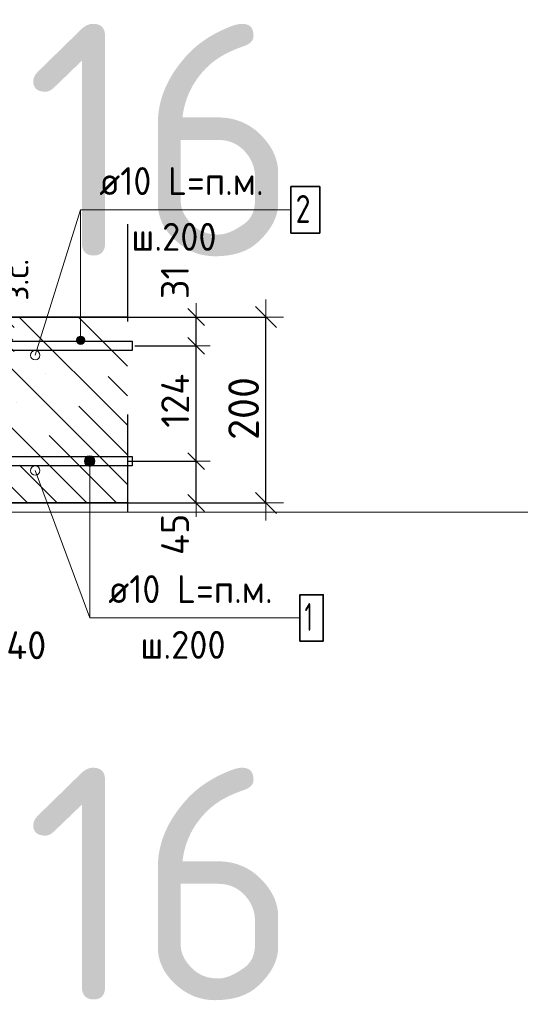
# Model space of a CAD drawing. Header units: metres. Extents: x -38 to 107, y -15 to 21.
# Tile 61 of 89: x 72.546 to 73.084, y 3.942 to 5.001. Entities that reach past the tile are written whole.
import ezdxf

# ---------------------------------------------------------------- set-up
doc = ezdxf.new("R2010")
doc.units = ezdxf.units.M
doc.header["$PDMODE"] = 65
doc.linetypes.add('______4', pattern=[0.135, 0.105, -0.03])
for name, color, linetype, lineweight in [('XR$4$Арм. стержнями верхней зоны', 180, 'Continuous', 35), ('XR$4$Арм. стержнями нижней зоны', 180, 'Continuous', 35), ('XR$4$Арм.стержн. Арматура края', 96, 'Continuous', 35), ('XR$4$Размерная линия (1)', 7, 'Continuous', 13), ('XR$4$Размерная линия_ общее', 7, 'Continuous', 13)]:
    doc.layers.add(name, color=color, linetype=linetype, lineweight=lineweight)
doc.styles.add('ISOCPEUR', font='txt')
doc.dimstyles.new('DIMSTYLE_12', dxfattribs={"dimtxt": 0.033, "dimasz": 0.0375, "dimexe": 0, "dimexo": 0, "dimgap": 0.0165, "dimtad": 2, "dimdec": 0, "dimlfac": 1000, "dimrnd": 1, "dimzin": 12, "dimdsep": 46, "dimtxsty": 'ISOCPEUR', "dimblk1": 'ALL_ML_STRICH', "dimblk2": 'ALL_ML_STRICH', "dimsah": 1, "dimcen": 0, "dimclrd": 7, "dimclre": 256, "dimclrt": 7, "dimadec": 0, "dimazin": 0, "dimtfac": 1, "dimtdec": 0, "dimtix": 1, "dimtmove": 2, "dimatfit": 3, "dimfxl": 0, "dimtzin": 0, "dimlwd": 0, "dimlwe": -3, "dimarcsym": 0})
doc.dimstyles.new('DIMSTYLE_15', dxfattribs={"dimtxt": 0.033, "dimasz": 0.0375, "dimexe": 0, "dimexo": 0, "dimgap": 0.0165, "dimtad": 2, "dimdec": 0, "dimlfac": 1000, "dimrnd": 1, "dimzin": 12, "dimdsep": 46, "dimtxsty": 'ISOCPEUR', "dimblk1": 'ALL_ML_STRICH', "dimblk2": 'ALL_ML_STRICH', "dimsah": 1, "dimcen": 0, "dimclrd": 7, "dimclre": 256, "dimclrt": 7, "dimadec": 0, "dimazin": 0, "dimtfac": 1, "dimtdec": 0, "dimtix": 1, "dimtmove": 2, "dimatfit": 3, "dimfxl": 0, "dimtvp": 1.2, "dimtzin": 0, "dimlwd": 0, "dimlwe": -3, "dimarcsym": 0})
doc.dimstyles.new('DIMSTYLE_16', dxfattribs={"dimtxt": 0.03, "dimasz": 0.03, "dimexe": 0, "dimexo": 0, "dimgap": 0.015, "dimtad": 2, "dimdec": 0, "dimlfac": 1000, "dimrnd": 1, "dimzin": 12, "dimdsep": 46, "dimtxsty": 'ISOCPEUR', "dimblk1": 'ALL_ML_STRICH', "dimblk2": 'ALL_ML_STRICH', "dimsah": 1, "dimcen": 0, "dimclrd": 7, "dimclre": 256, "dimclrt": 7, "dimadec": 0, "dimazin": 0, "dimtfac": 1, "dimtdec": 0, "dimtix": 1, "dimtmove": 2, "dimatfit": 3, "dimfxl": 0, "dimtzin": 0, "dimlwd": 0, "dimlwe": -3, "dimarcsym": 0})
doc.dimstyles.new('DIMSTYLE_18', dxfattribs={"dimtxt": 0.03, "dimasz": 0.03, "dimexe": 0, "dimexo": 0, "dimgap": 0.015, "dimtad": 2, "dimdec": 0, "dimlfac": 1000, "dimrnd": 1, "dimzin": 12, "dimdsep": 46, "dimtxsty": 'ISOCPEUR', "dimblk1": 'ALL_ML_STRICH', "dimblk2": 'ALL_ML_STRICH', "dimsah": 1, "dimcen": 0, "dimclrd": 7, "dimclre": 256, "dimclrt": 7, "dimadec": 0, "dimazin": 0, "dimtfac": 1, "dimtdec": 0, "dimtix": 1, "dimtmove": 2, "dimatfit": 3, "dimfxl": 0, "dimtvp": 1.2, "dimtzin": 0, "dimlwd": 0, "dimlwe": -3, "dimarcsym": 0})

# ---------------------------------------------------------------- blocks, each defined once
blk = doc.blocks.new('ALL_ML_STRICH')
at = {"color": 0, "linetype": 'ByBlock', "lineweight": -2}
for p, q in [((-0.3, -0.3), (0.3, 0.3)), ((0, -0.5), (0, 0.5)), ((-1, 0), (0.5, 0))]:
    blk.add_line(p, q, dxfattribs=at)
blk = doc.blocks.new('*D435')
at = {"layer": 'DEFPOINTS', "color": 7, "linetype": 'Continuous', "lineweight": 13, "transparency": 33554687}
for p in [(72.6389, 4.6814), (72.6389, 4.4814), (72.8105, 4.4814)]:
    blk.add_point(p, dxfattribs=at)
at = {"layer": 'XR$4$Размерная линия_ общее', "color": 253, "linetype": 'Continuous', "lineweight": -2, "true_color": 0xa0a0a0, "transparency": 33554687}
for p, q in [((72.6589, 4.6814), (72.8105, 4.6814)), ((72.6589, 4.4814), (72.8105, 4.4814))]:
    blk.add_line(p, q, dxfattribs=at)
at = {"layer": 'XR$4$Размерная линия_ общее', "color": 7, "linetype": 'Continuous', "lineweight": -2, "transparency": 33554687}
blk.add_line((72.8105, 4.4814), (72.8105, 4.6814), dxfattribs=at)
at = {"layer": 'XR$4$Размерная линия_ общее', "color": 7, "linetype": 'Continuous', "lineweight": 13, "transparency": 33554687, "xscale": 0.0375, "yscale": 0.0375, "zscale": 0.0375}
for p, rotation in [((72.8105, 4.6814), 90), ((72.8105, 4.4814), 270)]:
    blk.add_blockref('ALL_ML_STRICH', p, dxfattribs=dict(at, rotation=rotation))
at = {"layer": 'XR$4$Размерная линия_ общее', "color": 7, "linetype": 'Continuous', "lineweight": 13, "transparency": 33554687, "insert": (72.7865, 4.583), "char_height": 0.033, "width": 0.099, "attachment_point": 5, "rotation": 90, "style": 'ISOCPEUR'}
blk.add_mtext('\\A1;{200}', dxfattribs=at)
blk = doc.blocks.new('*D446')
at = {"layer": 'DEFPOINTS', "color": 7, "linetype": 'Continuous', "lineweight": 13, "transparency": 33554687}
for p in [(72.4727, 4.4214), (72.5126, 4.3814), (72.4727, 4.3062)]:
    blk.add_point(p, dxfattribs=at)
at = {"layer": 'XR$4$Размерная линия (1)', "color": 9, "linetype": 'Continuous', "lineweight": -2, "true_color": 0xc7c7c7, "transparency": 33554687}
for p, q in [((72.4727, 4.4014), (72.4727, 4.3062)), ((72.5126, 4.3614), (72.5126, 4.3062))]:
    blk.add_line(p, q, dxfattribs=at)
at = {"layer": 'XR$4$Размерная линия (1)', "color": 7, "linetype": 'Continuous', "lineweight": -2, "transparency": 33554687}
blk.add_line((72.4727, 4.3062), (72.5126, 4.3062), dxfattribs=at)
at = {"layer": 'XR$4$Размерная линия (1)', "color": 7, "linetype": 'Continuous', "lineweight": 13, "transparency": 33554687, "xscale": 0.03, "yscale": 0.03, "zscale": 0.03, "rotation": 180}
blk.add_blockref('ALL_ML_STRICH', (72.4727, 4.3062), dxfattribs=at)
at = {"layer": 'XR$4$Размерная линия (1)', "color": 7, "linetype": 'Continuous', "lineweight": 13, "transparency": 33554687, "xscale": 0.03, "yscale": 0.03, "zscale": 0.03}
blk.add_blockref('ALL_ML_STRICH', (72.5126, 4.3062), dxfattribs=at)
at = {"layer": 'XR$4$Размерная линия (1)', "color": 7, "linetype": 'Continuous', "lineweight": 13, "transparency": 33554687, "insert": (72.553, 4.3284), "char_height": 0.03, "width": 0.06, "attachment_point": 5, "style": 'ISOCPEUR'}
blk.add_mtext('\\A1;{40}', dxfattribs=at)
blk = doc.blocks.new('*D516')
at = {"layer": 'DEFPOINTS', "color": 7, "linetype": 'Continuous', "lineweight": 13, "transparency": 33554687}
for p in [(72.4888, 4.6814), (72.4888, 4.6554), (72.5288, 4.6554)]:
    blk.add_point(p, dxfattribs=at)
at = {"layer": 'XR$4$Размерная линия_ общее', "color": 253, "linetype": 'Continuous', "lineweight": -2, "true_color": 0xa0a0a0, "transparency": 33554687}
for p, q in [((72.5088, 4.6814), (72.5288, 4.6814)), ((72.5088, 4.6554), (72.5288, 4.6554))]:
    blk.add_line(p, q, dxfattribs=at)
at = {"layer": 'XR$4$Размерная линия_ общее', "color": 7, "linetype": 'Continuous', "lineweight": -2, "transparency": 33554687}
blk.add_line((72.5288, 4.6554), (72.5288, 4.6814), dxfattribs=at)
at = {"layer": 'XR$4$Размерная линия_ общее', "color": 7, "linetype": 'Continuous', "lineweight": 13, "transparency": 33554687, "xscale": 0.0375, "yscale": 0.0375, "zscale": 0.0375}
for p, rotation in [((72.5288, 4.6814), 90), ((72.5288, 4.6554), 270)]:
    blk.add_blockref('ALL_ML_STRICH', p, dxfattribs=dict(at, rotation=rotation))
at = {"layer": 'XR$4$Размерная линия_ общее', "color": 7, "linetype": 'Continuous', "lineweight": 13, "transparency": 33554687, "insert": (72.5283, 4.6988), "char_height": 0.027, "width": 0.00135, "attachment_point": 1, "rotation": 90, "line_spacing_factor": 0.60241, "style": 'ISOCPEUR'}
blk.add_mtext('з.с.', dxfattribs=at)
at = {"layer": 'XR$4$Размерная линия_ общее', "color": 7, "linetype": 'Continuous', "lineweight": 13, "transparency": 33554687, "insert": (72.5048, 4.7191), "char_height": 0.033, "width": 0.066, "attachment_point": 5, "rotation": 90, "style": 'ISOCPEUR'}
blk.add_mtext('\\A1;{26}', dxfattribs=at)
blk = doc.blocks.new('*D566')
at = {"layer": 'DEFPOINTS', "color": 7, "linetype": 'Continuous', "lineweight": 13, "transparency": 33554687}
for p in [(72.6428, 4.5264), (72.6556, 4.4814), (72.7355, 4.4814)]:
    blk.add_point(p, dxfattribs=at)
at = {"layer": 'XR$4$Размерная линия (1)', "color": 9, "linetype": 'Continuous', "lineweight": -2, "true_color": 0xc7c7c7, "transparency": 33554687}
for p, q in [((72.6628, 4.5264), (72.7355, 4.5264)), ((72.6756, 4.4814), (72.7355, 4.4814))]:
    blk.add_line(p, q, dxfattribs=at)
at = {"layer": 'XR$4$Размерная линия (1)', "color": 7, "linetype": 'Continuous', "lineweight": -2, "transparency": 33554687}
blk.add_line((72.7355, 4.4814), (72.7355, 4.5264), dxfattribs=at)
at = {"layer": 'XR$4$Размерная линия (1)', "color": 7, "linetype": 'Continuous', "lineweight": 13, "transparency": 33554687, "xscale": 0.03, "yscale": 0.03, "zscale": 0.03}
for p, rotation in [((72.7355, 4.5264), 90), ((72.7355, 4.4814), 270)]:
    blk.add_blockref('ALL_ML_STRICH', p, dxfattribs=dict(at, rotation=rotation))
at = {"layer": 'XR$4$Размерная линия (1)', "color": 7, "linetype": 'Continuous', "lineweight": 13, "transparency": 33554687, "insert": (72.7129, 4.4476), "char_height": 0.03, "width": 0.06, "attachment_point": 5, "rotation": 90, "style": 'ISOCPEUR'}
blk.add_mtext('\\A1;{45}', dxfattribs=at)
blk = doc.blocks.new('*D567')
at = {"layer": 'DEFPOINTS', "color": 7, "linetype": 'Continuous', "lineweight": 13, "transparency": 33554687}
for p in [(72.6498, 4.6504), (72.6428, 4.5264), (72.7355, 4.5264)]:
    blk.add_point(p, dxfattribs=at)
at = {"layer": 'XR$4$Размерная линия (1)', "color": 9, "linetype": 'Continuous', "lineweight": -2, "true_color": 0xc7c7c7, "transparency": 33554687}
for p, q in [((72.6698, 4.6504), (72.7355, 4.6504)), ((72.6628, 4.5264), (72.7355, 4.5264))]:
    blk.add_line(p, q, dxfattribs=at)
at = {"layer": 'XR$4$Размерная линия (1)', "color": 7, "linetype": 'Continuous', "lineweight": -2, "transparency": 33554687}
blk.add_line((72.7355, 4.5264), (72.7355, 4.6504), dxfattribs=at)
at = {"layer": 'XR$4$Размерная линия (1)', "color": 7, "linetype": 'Continuous', "lineweight": 13, "transparency": 33554687, "xscale": 0.03, "yscale": 0.03, "zscale": 0.03}
for p, rotation in [((72.7355, 4.6504), 90), ((72.7355, 4.5264), 270)]:
    blk.add_blockref('ALL_ML_STRICH', p, dxfattribs=dict(at, rotation=rotation))
at = {"layer": 'XR$4$Размерная линия (1)', "color": 7, "linetype": 'Continuous', "lineweight": 13, "transparency": 33554687, "insert": (72.713, 4.5914), "char_height": 0.03, "width": 0.09, "attachment_point": 5, "rotation": 90, "style": 'ISOCPEUR'}
blk.add_mtext('\\A1;{124}', dxfattribs=at)
blk = doc.blocks.new('*D568')
at = {"layer": 'DEFPOINTS', "color": 7, "linetype": 'Continuous', "lineweight": 13, "transparency": 33554687}
for p in [(72.6319, 4.6814), (72.6498, 4.6504), (72.7355, 4.6504)]:
    blk.add_point(p, dxfattribs=at)
at = {"layer": 'XR$4$Размерная линия (1)', "color": 9, "linetype": 'Continuous', "lineweight": -2, "true_color": 0xc7c7c7, "transparency": 33554687}
for p, q in [((72.6519, 4.6814), (72.7355, 4.6814)), ((72.6698, 4.6504), (72.7355, 4.6504))]:
    blk.add_line(p, q, dxfattribs=at)
at = {"layer": 'XR$4$Размерная линия (1)', "color": 7, "linetype": 'Continuous', "lineweight": -2, "transparency": 33554687}
blk.add_line((72.7355, 4.6504), (72.7355, 4.6814), dxfattribs=at)
at = {"layer": 'XR$4$Размерная линия (1)', "color": 7, "linetype": 'Continuous', "lineweight": 13, "transparency": 33554687, "xscale": 0.03, "yscale": 0.03, "zscale": 0.03}
for p, rotation in [((72.7355, 4.6814), 90), ((72.7355, 4.6504), 270)]:
    blk.add_blockref('ALL_ML_STRICH', p, dxfattribs=dict(at, rotation=rotation))
at = {"layer": 'XR$4$Размерная линия (1)', "color": 7, "linetype": 'Continuous', "lineweight": 13, "transparency": 33554687, "insert": (72.7127, 4.7187), "char_height": 0.03, "width": 0.06, "attachment_point": 5, "rotation": 90, "style": 'ISOCPEUR'}
blk.add_mtext('\\A1;{31}', dxfattribs=at)

msp = doc.modelspace()

# ---------------------------------------------------------------- hatches: boundary and pattern name
at = {"linetype": 'Continuous', "lineweight": 25, "transparency": 33554687}
h = msp.add_hatch(dxfattribs=at)
h.set_pattern_fill('__________540', scale=0.015, style=0, pattern_type=2)
h.set_pattern_definition([(135, (0, 0), (-0.031819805, -0.031819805), [0.4, -0.05, 0, -0.05]), (135, (-0.01591, -0.01591), (-0.031819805, -0.031819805), [0.8, -0.1, 0.1, -0.1])])
h.paths.add_polyline_path([(72.5126, 4.6814), (72.5126, 4.4814), (72.6618, 4.4814), (72.6618, 4.6814)], flags=0)
at = {"layer": 'XR$4$Арм. стержнями верхней зоны', "linetype": 'Continuous', "lineweight": 13, "transparency": 33554687}
for points in [[(72.6137, 4.6603), (72.6092, 4.6603), (72.6076, 4.6586)], [(72.6137, 4.6603), (72.6076, 4.6586), (72.6153, 4.6586)], [(72.6092, 4.6603), (72.6137, 4.6603), (72.6114, 4.6609)], [(72.6153, 4.6586), (72.6076, 4.6586), (72.6069, 4.6564)], [(72.6153, 4.6586), (72.6069, 4.6564), (72.6159, 4.6564)], [(72.6159, 4.6564), (72.6069, 4.6564), (72.6076, 4.6541)], [(72.6159, 4.6564), (72.6076, 4.6541), (72.6153, 4.6541)], [(72.6153, 4.6541), (72.6076, 4.6541), (72.6092, 4.6525)], [(72.6153, 4.6541), (72.6092, 4.6525), (72.6137, 4.6525)], [(72.6137, 4.6525), (72.6092, 4.6525), (72.6114, 4.6519)]]:
    msp.add_hatch(color=7, dxfattribs=at).paths.add_polyline_path(points)
at = {"layer": 'XR$4$Арм. стержнями нижней зоны', "linetype": 'Continuous', "lineweight": 13, "transparency": 33554687}
for points in [[(72.6183, 4.5312), (72.6239, 4.5312), (72.6211, 4.532)], [(72.6155, 4.5264), (72.6267, 4.5264), (72.6259, 4.5292)], [(72.6155, 4.5264), (72.6259, 4.5292), (72.6163, 4.5292)], [(72.6163, 4.5236), (72.6267, 4.5264), (72.6155, 4.5264)], [(72.6163, 4.5292), (72.6259, 4.5292), (72.6239, 4.5312)], [(72.6163, 4.5292), (72.6239, 4.5312), (72.6183, 4.5312)], [(72.6163, 4.5236), (72.6259, 4.5236), (72.6267, 4.5264)], [(72.6183, 4.5216), (72.6259, 4.5236), (72.6163, 4.5236)], [(72.6183, 4.5216), (72.6239, 4.5216), (72.6259, 4.5236)], [(72.6239, 4.5216), (72.6183, 4.5216), (72.6211, 4.5208)]]:
    msp.add_hatch(color=7, dxfattribs=at).paths.add_polyline_path(points)

# ---------------------------------------------------------------- linework, layer by layer
at = {"color": 7, "linetype": 'Continuous', "lineweight": 13, "transparency": 33554687}
for p, q in [((72.5626, 4.6403), (72.6114, 4.7966)), ((72.5626, 4.5163), (72.6211, 4.3578)), ((86.4198, 4.4717), (67.9198, 4.4717))]:
    msp.add_line(p, q, dxfattribs=at)
at = {"color": 7, "linetype": '______4', "lineweight": 25, "transparency": 33554687}
msp.add_line((72.6618, 4.7814), (72.6618, 4.3814), dxfattribs=at)
at = {"color": 7, "linetype": 'Continuous', "lineweight": 35, "transparency": 33554687}
for p, q in [((72.6618, 4.6814), (72.5126, 4.6814)), ((72.5126, 4.4814), (72.6618, 4.4814))]:
    msp.add_line(p, q, dxfattribs=at)
at = {"color": 7, "linetype": 'Continuous', "lineweight": 13, "transparency": 33554687}
for centre in [(72.5626, 4.6403), (72.5626, 4.5163)]:
    msp.add_circle(centre, 0.005, dxfattribs=at)
at = {"layer": 'XR$4$Арм. стержнями верхней зоны', "color": 7, "linetype": 'Continuous', "lineweight": 13, "transparency": 33554687}
for p, q in [((72.6114, 4.7966), (72.8374, 4.7966)), ((72.6114, 4.7966), (72.6114, 4.6564)), ((72.6114, 4.6609), (72.6114, 4.6609)), ((72.6069, 4.6564), (72.6069, 4.6564)), ((72.6114, 4.6519), (72.6114, 4.6519)), ((72.6159, 4.6564), (72.6159, 4.6564))]:
    msp.add_line(p, q, dxfattribs=at)
at = {"layer": 'XR$4$Арм. стержнями верхней зоны', "color": 7, "linetype": 'Continuous', "lineweight": 35, "transparency": 33554687}
msp.add_lwpolyline([(72.8374, 4.7716), (72.8684, 4.7716), (72.8684, 4.8216), (72.8374, 4.8216), (72.8374, 4.7716)], dxfattribs=at)
at = {"layer": 'XR$4$Арм. стержнями верхней зоны', "color": 4, "linetype": 'Continuous', "lineweight": 25, "transparency": 33554687}
msp.add_lwpolyline([(72.2876, 4.6554), (72.6668, 4.6554), (72.6668, 4.6454), (72.2876, 4.6454), (72.2876, 4.6554)], dxfattribs=at)
at = {"layer": 'XR$4$Арм. стержнями верхней зоны', "color": 7, "linetype": 'Continuous', "lineweight": 13, "transparency": 33554687}
msp.add_circle((72.6114, 4.6564), 0.0045, dxfattribs=at)
at = {"layer": 'XR$4$Арм. стержнями нижней зоны', "color": 7, "linetype": 'Continuous', "lineweight": 13, "transparency": 33554687}
for p, q in [((72.6211, 4.532), (72.6211, 4.532)), ((72.6155, 4.5264), (72.6155, 4.5264)), ((72.6211, 4.3578), (72.6211, 4.5264)), ((72.6267, 4.5264), (72.6267, 4.5264)), ((72.6211, 4.5208), (72.6211, 4.5208)), ((72.6211, 4.3578), (72.8471, 4.3578))]:
    msp.add_line(p, q, dxfattribs=at)
at = {"layer": 'XR$4$Арм. стержнями нижней зоны', "color": 4, "linetype": 'Continuous', "lineweight": 25, "transparency": 33554687}
msp.add_lwpolyline([(72.2876, 4.5314), (72.6668, 4.5314), (72.6668, 4.5214), (72.2876, 4.5214), (72.2876, 4.5314)], dxfattribs=at)
at = {"layer": 'XR$4$Арм. стержнями нижней зоны', "color": 7, "linetype": 'Continuous', "lineweight": 35, "transparency": 33554687}
msp.add_lwpolyline([(72.8471, 4.3328), (72.8721, 4.3328), (72.8721, 4.3828), (72.8471, 4.3828), (72.8471, 4.3328)], dxfattribs=at)
at = {"layer": 'XR$4$Арм. стержнями нижней зоны', "color": 7, "linetype": 'Continuous', "lineweight": 13, "transparency": 33554687}
msp.add_circle((72.6211, 4.5264), 0.00563, dxfattribs=at)
at = {"layer": 'XR$4$Арм.стержн. Арматура края', "color": 4, "linetype": 'Continuous', "lineweight": 25, "transparency": 33554687}
for points in [[(72.3209, 4.6554), (72.6668, 4.6554), (72.6668, 4.6454)], [(72.6668, 4.6454), (72.3216, 4.6454)], [(72.3216, 4.5314), (72.6668, 4.5314), (72.6668, 4.5214), (72.3209, 4.5214)]]:
    msp.add_lwpolyline(points, dxfattribs=at)

# ---------------------------------------------------------------- texts
at = {"color": 7, "linetype": 'Continuous', "lineweight": 35, "transparency": 33554687, "char_height": 0.25, "width": 2.743715, "attachment_point": 7, "style": 'ISOCPEUR'}
for insert in [(70.3506, 4.7467), (70.3506, 3.9467)]:
    msp.add_mtext('\\W0.96;ГОСТ 34028-2016', dxfattribs=dict(at, insert=insert))
at = {"layer": 'XR$4$Арм. стержнями верхней зоны', "color": 7, "linetype": 'Continuous', "lineweight": 25, "transparency": 33554687, "char_height": 0.03, "attachment_point": 7, "style": 'ISOCPEUR'}
for s, insert, width in [('\\W0.94;ø10 L=п.м.', (72.6314, 4.8126), 0.199983), ('\\W0.78;2', (72.8424, 4.7826), 0.032641), ('\\W0.95;ш.200 ', (72.6659, 4.7526), 0.1312)]:
    msp.add_mtext(s, dxfattribs=dict(at, insert=insert, width=width))
at = {"layer": 'XR$4$Арм. стержнями нижней зоны', "color": 7, "linetype": 'Continuous', "lineweight": 25, "transparency": 33554687, "char_height": 0.03, "attachment_point": 7, "style": 'ISOCPEUR'}
for s, insert, width in [('\\W0.94;ø10 L=п.м.', (72.6411, 4.3738), 0.199983), ('\\W0.56;1', (72.8521, 4.3438), 0.023333), ('\\W0.95;ш.200 ', (72.6756, 4.3138), 0.1312)]:
    msp.add_mtext(s, dxfattribs=dict(at, insert=insert, width=width))

# ---------------------------------------------------------------- dimensions: what is measured, and where the dimension line sits
at = {"layer": 'XR$4$Размерная линия (1)', "color": 7, "linetype": 'Continuous', "lineweight": 13, "transparency": 33554687}
for base, p1, p2, dimstyle, picture, middle in [((72.7355, 4.6814), (72.6698, 4.6504), (72.6519, 4.6814), 'DIMSTYLE_18', '*D568', (72.7127, 4.7187)), ((72.7355, 4.6504), (72.6628, 4.5264), (72.6698, 4.6504), 'DIMSTYLE_16', '*D567', (72.713, 4.5914)), ((72.7355, 4.5264), (72.6756, 4.4814), (72.6628, 4.5264), 'DIMSTYLE_18', '*D566', (72.7129, 4.4476))]:
    dim = msp.add_linear_dim(base=base, p1=p1, p2=p2, angle=90, dimstyle=dimstyle, override={"dimpost": '<>', "dimclrd": 7, "dimclre": 9, "dimclrt": 7, "dimlwd": 0, "dimlwe": 65533}, dxfattribs=at)
    dim.commit()
    dim.dimension.update_dxf_attribs({"geometry": picture, "text_midpoint": middle, "dimtype": 160})
dim = msp.add_linear_dim(base=(72.5126, 4.3062), p1=(72.4727, 4.4014), p2=(72.5126, 4.3614), dimstyle='DIMSTYLE_18', override={"dimpost": '<>', "dimclrd": 7, "dimclre": 9, "dimclrt": 7, "dimlwd": 0, "dimlwe": 65533}, dxfattribs=at)
dim.commit()
dim.dimension.update_dxf_attribs({"geometry": '*D446', "text_midpoint": (72.553, 4.3284), "dimtype": 160})
at = {"layer": 'XR$4$Размерная линия_ общее', "color": 7, "linetype": 'Continuous', "lineweight": 13, "transparency": 33554687}
dim = msp.add_linear_dim(base=(72.5288, 4.6814), p1=(72.5088, 4.6554), p2=(72.5088, 4.6814), angle=90, text='<>\\Xз.с.', dimstyle='DIMSTYLE_15', override={"dimpost": '<>', "dimclrd": 7, "dimclre": 253, "dimclrt": 7, "dimlwd": 0, "dimlwe": 65533}, dxfattribs=at)
dim.commit()
dim.dimension.update_dxf_attribs({"geometry": '*D516', "text_midpoint": (72.5048, 4.7191), "dimtype": 160})
dim = msp.add_linear_dim(base=(72.8105, 4.6814), p1=(72.6589, 4.4814), p2=(72.6589, 4.6814), angle=90, dimstyle='DIMSTYLE_12', override={"dimpost": '<>', "dimclrd": 7, "dimclre": 253, "dimclrt": 7, "dimlwd": 0, "dimlwe": 65533}, dxfattribs=at)
dim.commit()
dim.dimension.update_dxf_attribs({"geometry": '*D435', "text_midpoint": (72.7865, 4.583), "dimtype": 160})

doc.saveas('drawing.dxf')
